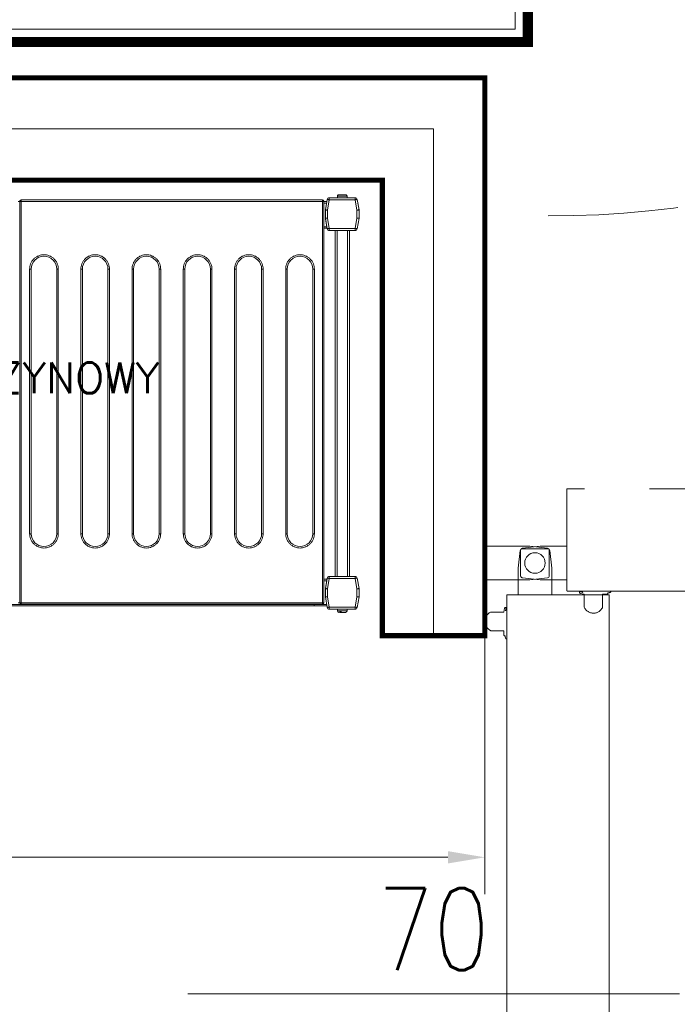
# Model space of a CAD drawing. Header units: millimetres. Extents: x -4835 to 23023, y -15404 to 3906.
# Tile 36 of 39: x -862 to -797, y 1384 to 1481. Entities that reach past the tile are written whole.
import ezdxf
from ezdxf.enums import TextEntityAlignment as Align

# ---------------------------------------------------------------- set-up
doc = ezdxf.new("R2010")
doc.units = ezdxf.units.MM
doc.linetypes.add('DASHED', pattern=[19.05, 12.7, -6.35])
doc.layers.get('0').update_dxf_attribs({"lineweight": 9})
doc.layers.add('-AGP1_wymiary', color=8, linetype='Continuous', lineweight=9)
doc.layers.add('Ślusarka_okienna', color=30, linetype='Continuous', lineweight=13)
doc.layers.add('Budowlane - Sciany Wew', color=7, linetype='Continuous')
doc.layers.add('Ściany', color=51, linetype='Continuous')
doc.styles.add('Arch-Dim', font='romans.shx', dxfattribs={"width": 0.75})
doc.styles.add('Incold_std', font='simplex.shx', dxfattribs={"width": 0.8})
doc.styles.add('RomanS', font='simplex.shx')
doc.linetypes.add('BATTING', pattern='A,0.0001,-0.1,[134,ltypeshp.shx,S=0.1,R=0,X=-0.1,Y=0],-0.2,[134,ltypeshp.shx,S=0.1,R=180,X=0.1,Y=0],-0.1', length=0.4001)
doc.dimstyles.new('Standard 50', dxfattribs={"dimscale": 20, "dimtxt": 0.18, "dimasz": 0.18, "dimexe": 0.18, "dimexo": 0.0625, "dimgap": 0.09, "dimtad": 1, "dimdec": 1, "dimzin": 0, "dimdsep": 46, "dimtxsty": 'Arch-Dim', "dimcen": 0.09, "dimclrd": 2, "dimclre": 2, "dimclrt": 1, "dimadec": 0, "dimazin": 0, "dimtfac": 1, "dimtdec": 1, "dimtofl": 0, "dimtmove": 0, "dimatfit": 3, "dimfxl": 1, "dimtolj": 1, "dimtzin": 0, "dimarcsym": 0})

# ---------------------------------------------------------------- blocks, each defined once
blk = doc.blocks.new('*U232')
at = {"linetype": 'DASHED'}
blk.add_arc((98, 7), 96, 0, 180, dxfattribs=at)
blk = doc.blocks.new('*U235')
at = {"linetype": 'DASHED'}
blk.add_arc((108, 7), 106, 90, 180, dxfattribs=at)
blk = doc.blocks.new('40GAZ_podklad_lewy')
at = {"layer": 'Budowlane - Sciany Wew', "color": 251, "linetype": 'Continuous', "lineweight": 20}
blk.add_lwpolyline([(794.935, -844.747), (794.935, -837.247), (484.489, -837.247), (484.489, -649.298), (790.589, -649.298), (790.589, -574.798), (783.089, -574.798), (783.089, -641.744), (657.965, -641.745), (657.965, -462.297), (783.089, -462.296), (783.089, -472.298), (790.589, -472.298), (790.589, -452.224)], dxfattribs=at)
at = {"layer": 'Ściany', "const_width": 1}
blk.add_lwpolyline([(796.185, -845.997), (796.185, -835.997), (485.739, -835.997), (485.739, -650.548), (791.839, -650.548), (791.839, -573.548), (781.839, -573.548), (781.839, -640.493), (659.215, -640.495), (659.215, -463.548), (781.839, -463.546), (781.839, -473.548), (791.839, -473.548), (791.839, -450.975)], dxfattribs=at)
at = {"layer": 'Ślusarka_okienna', "rotation": 270}
blk.add_blockref('*U232', (786.839, -473.548), dxfattribs=at)
at = {"layer": 'Ślusarka_okienna'}
blk.add_blockref('*U235', (796.185, -840.997), dxfattribs=at)
blk = doc.blocks.new('*D495')
at = {"layer": '-AGP1_wymiary', "color": 2, "lineweight": -2}
for p, q in [((40.75, 300), (79.749, 300)), ((76.149, 296.4), (76.149, 3.6)), ((40.75, 0), (79.749, 0))]:
    blk.add_line(p, q, dxfattribs=at)
at = {"layer": '-AGP1_wymiary', "color": 2}
for points in [[(76.749, 296.4), (75.549, 296.4), (76.149, 300)], [(75.549, 3.6), (76.749, 3.6), (76.149, 0)]]:
    blk.add_solid(points, dxfattribs=at)
at = {"layer": 'Defpoints', "color": 0}
for p in [(39.5, 300), (39.5, 0), (76.149, 0)]:
    blk.add_point(p, dxfattribs=at)
at = {"layer": '-AGP1_wymiary', "color": 1, "insert": (72.549, 150), "char_height": 3.6, "attachment_point": 5, "rotation": 90, "style": 'Arch-Dim'}
blk.add_mtext('\\A1;300.0', dxfattribs=at)
blk = doc.blocks.new('*U292')
at = {"lineweight": 15}
for p, q in [((72.833, -0.665), (72.683, -0.665)), ((72.833, -0.665), (72.833, -39.865)), ((72.983, -0.665), (72.833, -0.665)), ((72.983, -0.515), (72.983, -0.518)), ((102.383, -0.515), (72.983, -0.515)), ((72.983, -0.518), (72.983, -0.665)), ((102.383, -0.665), (72.983, -0.665)), ((72.983, -0.665), (72.983, -39.865)), ((102.383, -0.518), (102.383, -0.515)), ((102.383, -0.665), (102.383, -0.518)), ((102.533, -0.665), (102.383, -0.665)), ((102.383, -39.865), (102.383, -0.665)), ((102.533, -39.865), (102.533, -0.665)), ((102.533, -0.675), (102.829, -0.675)), ((102.533, -0.825), (102.802, -0.825)), ((102.866, -0.465), (102.686, -1.483)), ((103.063, -0.5), (102.883, -1.517)), ((103.063, -0.3), (103.063, -0.5)), ((105.587, -0.3), (103.063, -0.3)), ((105.587, -0.5), (103.063, -0.5)), ((103.85, -0.15), (103.85, -0.3)), ((104.8, -0.15), (103.85, -0.15)), ((103.857, -0.12), (103.853, -0.12)), ((104.797, -0.12), (104.793, -0.12)), ((104.8, -0.3), (104.8, -0.15)), ((105.587, -0.5), (105.587, -0.3)), ((105.766, -1.517), (105.587, -0.5)), ((105.963, -1.483), (105.784, -0.465)), ((105.784, -0.465), (105.966, -1.5)), ((102.683, -1.5), (102.686, -1.483)), ((102.683, -1.517), (102.683, -1.5)), ((102.883, -1.517), (102.683, -1.517)), ((102.683, -1.517), (102.683, -2.3)), ((102.883, -1.517), (102.883, -2.283)), ((105.766, -2.283), (105.766, -1.517)), ((105.966, -1.517), (105.766, -1.517)), ((105.966, -1.5), (105.966, -2.3)), ((105.966, -2.3), (105.966, -1.517)), ((102.683, -2.375), (102.683, -2.3)), ((102.683, -2.3), (102.866, -3.335)), ((102.815, -3.125), (102.683, -2.375)), ((102.883, -2.283), (103.063, -3.3)), ((105.587, -3.3), (105.766, -2.283)), ((105.784, -3.335), (105.966, -2.3)), ((105.966, -2.3), (105.784, -3.335)), ((102.533, -3.125), (102.815, -3.125)), ((102.533, -3.275), (102.842, -3.275)), ((103.063, -3.3), (105.587, -3.3)), ((103.063, -3.3), (103.063, -3.5)), ((103.063, -3.5), (105.587, -3.5)), ((103.625, -37.291), (103.625, -3.5)), ((103.825, -37.291), (103.825, -3.5)), ((104.825, -37.291), (104.825, -3.5)), ((105.025, -37.291), (105.025, -3.5)), ((105.587, -3.5), (105.587, -3.3)), ((102.866, -37.457), (102.686, -38.474)), ((103.063, -37.491), (102.883, -38.509)), ((103.063, -37.291), (103.063, -37.491)), ((105.587, -37.291), (103.063, -37.291)), ((105.587, -37.491), (103.063, -37.491)), ((105.587, -37.491), (105.587, -37.291)), ((105.766, -38.509), (105.587, -37.491)), ((105.963, -38.474), (105.784, -37.457)), ((102.533, -37.575), (102.842, -37.575)), ((102.533, -37.725), (102.815, -37.725)), ((102.683, -38.475), (102.815, -37.725)), ((102.683, -38.5), (102.683, -38.475)), ((102.683, -38.499), (102.683, -38.5)), ((102.683, -38.5), (102.683, -38.509)), ((102.683, -38.509), (102.683, -39.291)), ((102.883, -38.509), (102.683, -38.509)), ((102.683, -39.291), (102.866, -40.326)), ((102.683, -39.291), (102.683, -39.3)), ((102.683, -39.3), (102.866, -40.335)), ((102.883, -38.509), (102.883, -39.274)), ((102.883, -39.274), (103.063, -40.291)), ((105.587, -40.291), (105.766, -39.274)), ((105.766, -39.274), (105.766, -38.509)), ((105.966, -38.509), (105.766, -38.509)), ((105.784, -40.326), (105.966, -39.291)), ((105.784, -40.335), (105.966, -39.3)), ((105.966, -38.5), (105.966, -38.498)), ((105.966, -39.3), (105.966, -38.5)), ((105.966, -39.291), (105.966, -38.509)), ((101.583, -40.025), (4.383, -40.025)), ((101.583, -40.175), (4.383, -40.175)), ((72.683, -39.865), (72.833, -39.865)), ((72.833, -39.865), (72.983, -39.865)), ((72.983, -39.865), (102.383, -39.865)), ((72.983, -39.971), (72.983, -39.865)), ((72.983, -40.015), (72.983, -39.971)), ((72.983, -40.015), (102.383, -40.015)), ((101.583, -40.015), (101.583, -40.025)), ((101.583, -40.025), (101.583, -40.175)), ((101.583, -40.025), (102.811, -40.025)), ((101.583, -40.175), (102.837, -40.175)), ((102.383, -39.865), (102.533, -39.865)), ((102.383, -39.865), (102.383, -39.971)), ((102.383, -39.971), (102.383, -40.015)), ((103.063, -40.291), (105.587, -40.291)), ((103.063, -40.291), (103.063, -40.491)), ((105.587, -40.491), (105.587, -40.291)), ((103.063, -40.491), (105.587, -40.491)), ((103.063, -40.5), (105.587, -40.5)), ((103.85, -40.5), (103.85, -40.65)), ((103.85, -40.65), (104.8, -40.65)), ((104.091, -40.68), (104.201, -40.68)), ((104.241, -40.8), (104.147, -40.8)), ((104.8, -40.65), (104.8, -40.5))]:
    blk.add_line(p, q, dxfattribs=at)
at = {"color": 253, "lineweight": 15, "true_color": 0xa6a6a6}
for p, q in [((73.803, -33.115), (73.803, -7.265)), ((73.803, -7.265), (73.953, -7.265)), ((73.953, -33.115), (73.953, -7.265)), ((76.453, -7.265), (76.453, -33.115)), ((76.453, -7.265), (76.603, -7.265)), ((76.603, -7.265), (76.603, -33.115)), ((78.803, -33.115), (78.803, -7.265)), ((78.803, -7.265), (78.953, -7.265)), ((78.953, -33.115), (78.953, -7.265)), ((81.453, -7.265), (81.453, -33.115)), ((81.453, -7.265), (81.603, -7.265)), ((81.603, -7.265), (81.603, -33.115)), ((83.803, -33.115), (83.803, -7.265)), ((83.803, -7.265), (83.953, -7.265)), ((83.953, -33.115), (83.953, -7.265)), ((86.453, -7.265), (86.453, -33.115)), ((86.453, -7.265), (86.603, -7.265)), ((86.603, -7.265), (86.603, -33.115)), ((88.803, -33.115), (88.803, -7.265)), ((88.803, -7.265), (88.953, -7.265)), ((88.953, -33.115), (88.953, -7.265)), ((91.453, -7.265), (91.453, -33.115)), ((91.453, -7.265), (91.603, -7.265)), ((91.603, -7.265), (91.603, -33.115)), ((93.803, -33.115), (93.803, -7.265)), ((93.803, -7.265), (93.953, -7.265)), ((93.953, -33.115), (93.953, -7.265)), ((96.453, -7.265), (96.453, -33.115)), ((96.453, -7.265), (96.603, -7.265)), ((96.603, -7.265), (96.603, -33.115)), ((98.803, -33.115), (98.803, -7.265)), ((98.803, -7.265), (98.953, -7.265)), ((98.953, -33.115), (98.953, -7.265)), ((101.453, -7.265), (101.453, -33.115)), ((101.453, -7.265), (101.603, -7.265)), ((101.603, -7.265), (101.603, -33.115)), ((73.803, -33.115), (73.953, -33.115)), ((76.603, -33.115), (76.453, -33.115)), ((78.803, -33.115), (78.953, -33.115)), ((81.603, -33.115), (81.453, -33.115)), ((83.803, -33.115), (83.953, -33.115)), ((86.603, -33.115), (86.453, -33.115)), ((88.803, -33.115), (88.953, -33.115)), ((91.603, -33.115), (91.453, -33.115)), ((93.803, -33.115), (93.953, -33.115)), ((96.603, -33.115), (96.453, -33.115)), ((98.803, -33.115), (98.953, -33.115)), ((101.603, -33.115), (101.453, -33.115))]:
    blk.add_line(p, q, dxfattribs=at)
at = {"lineweight": 15, "flags": 128}
for points in [[(103.063, -0.5), (103.024, -0.493), (102.987, -0.487), (102.953, -0.481), (102.923, -0.475), (102.899, -0.471), (102.881, -0.468), (102.869, -0.466), (102.866, -0.465)], [(105.784, -0.465), (105.78, -0.466), (105.769, -0.468), (105.751, -0.471), (105.726, -0.475), (105.696, -0.481), (105.662, -0.487), (105.625, -0.493), (105.587, -0.5)], [(102.686, -1.483), (102.69, -1.483), (102.701, -1.485), (102.719, -1.489), (102.744, -1.493), (102.774, -1.498), (102.808, -1.504), (102.845, -1.511), (102.883, -1.517)], [(105.766, -1.517), (105.805, -1.511), (105.842, -1.504), (105.876, -1.498), (105.906, -1.493), (105.93, -1.489), (105.948, -1.485), (105.96, -1.483), (105.963, -1.483)], [(102.883, -2.283), (102.844, -2.286), (102.807, -2.289), (102.772, -2.292), (102.742, -2.295), (102.717, -2.297), (102.698, -2.299), (102.687, -2.3), (102.683, -2.3)], [(105.966, -2.3), (105.963, -2.3), (105.954, -2.299), (105.94, -2.298), (105.92, -2.296), (105.895, -2.294), (105.866, -2.291), (105.835, -2.288), (105.801, -2.286), (105.766, -2.283)], [(102.842, -3.275), (102.841, -3.272), (102.84, -3.264), (102.837, -3.25), (102.834, -3.231), (102.83, -3.208), (102.826, -3.182), (102.821, -3.154), (102.815, -3.125)], [(102.866, -3.335), (102.869, -3.334), (102.881, -3.332), (102.899, -3.329), (102.923, -3.325), (102.953, -3.319), (102.987, -3.313), (103.024, -3.307), (103.063, -3.3)], [(105.587, -3.3), (105.625, -3.307), (105.662, -3.313), (105.696, -3.319), (105.726, -3.325), (105.751, -3.329), (105.769, -3.332), (105.78, -3.334), (105.784, -3.335)], [(103.063, -37.491), (103.024, -37.484), (102.987, -37.478), (102.953, -37.472), (102.923, -37.467), (102.899, -37.462), (102.881, -37.459), (102.869, -37.457), (102.866, -37.457)], [(105.784, -37.457), (105.78, -37.457), (105.769, -37.459), (105.751, -37.462), (105.726, -37.467), (105.696, -37.472), (105.662, -37.478), (105.625, -37.484), (105.587, -37.491)], [(102.686, -38.474), (102.69, -38.475), (102.701, -38.477), (102.719, -38.48), (102.744, -38.484), (102.774, -38.489), (102.808, -38.495), (102.845, -38.502), (102.883, -38.509)], [(102.815, -37.725), (102.821, -37.696), (102.826, -37.668), (102.83, -37.642), (102.834, -37.619), (102.837, -37.6), (102.84, -37.586), (102.841, -37.578), (102.842, -37.575)], [(105.766, -38.509), (105.805, -38.502), (105.842, -38.495), (105.876, -38.489), (105.906, -38.484), (105.93, -38.48), (105.948, -38.477), (105.96, -38.475), (105.963, -38.474)], [(102.883, -39.274), (102.844, -39.277), (102.807, -39.28), (102.772, -39.283), (102.742, -39.286), (102.717, -39.288), (102.698, -39.29), (102.687, -39.291), (102.683, -39.291)], [(105.966, -39.291), (105.963, -39.291), (105.954, -39.29), (105.94, -39.289), (105.92, -39.287), (105.895, -39.285), (105.866, -39.283), (105.835, -39.28), (105.801, -39.277), (105.766, -39.274)], [(102.866, -40.326), (102.869, -40.325), (102.881, -40.323), (102.899, -40.32), (102.923, -40.316), (102.953, -40.311), (102.987, -40.305), (103.024, -40.298), (103.063, -40.291)], [(105.587, -40.291), (105.625, -40.298), (105.662, -40.305), (105.696, -40.311), (105.726, -40.316), (105.751, -40.32), (105.769, -40.323), (105.78, -40.325), (105.784, -40.326)]]:
    blk.add_lwpolyline(points, dxfattribs=at)
at = {"lineweight": 15}
for centre, radius, start, end in [((103.063, -0.5), 0.2, 90, 170), ((104, -0.15), 0.15, 168.46304, 180), ((104.65, -0.15), 0.15, 0, 11.53696), ((105.587, -0.5), 0.2, 10, 90), ((102.883, -1.517), 0.2, 170, 180), ((105.766, -1.517), 0.2, 0, 10), ((103.063, -3.3), 0.2, 190, 270), ((105.587, -3.3), 0.2, 270, 350), ((103.063, -37.491), 0.2, 90, 170), ((105.587, -37.491), 0.2, 10, 90), ((102.883, -38.509), 0.2, 170, 180), ((105.766, -38.509), 0.2, 0, 10), ((72.983, -39.865), 0.15, 180, 270), ((102.383, -39.865), 0.15, 270, 0), ((103.063, -40.291), 0.2, 190, 270), ((103.063, -40.3), 0.2, 190, 270), ((105.587, -40.291), 0.2, 270, 350), ((105.587, -40.3), 0.2, 270, 350), ((104, -40.65), 0.15, 180, 270), ((104.65, -40.65), 0.15, 270, 0)]:
    blk.add_arc(centre, radius, start, end, dxfattribs=at)
at = {"color": 253, "lineweight": 15, "true_color": 0xa6a6a6}
for centre, start, end in [((75.203, -7.265), 0, 180), ((80.203, -7.265), 0, 180), ((85.203, -7.265), 0, 180), ((90.203, -7.265), 0, 180), ((95.203, -7.265), 0, 180), ((100.203, -7.265), 0, 180), ((75.203, -33.115), 180, 0), ((80.203, -33.115), 180, 0), ((85.203, -33.115), 180, 0), ((90.203, -33.115), 180, 0), ((95.203, -33.115), 180, 0), ((100.203, -33.115), 180, 0)]:
    blk.add_arc(centre, 1.25, start, end, dxfattribs=at)
at = {"lineweight": 15}
for points, knots in [([(104.005, 0), (103.988, -0.002), (103.954, -0.005), (103.908, -0.031), (103.872, -0.07), (103.862, -0.103), (103.857, -0.12)], [0, 0, 0, 0, 0.250226, 0.500554, 0.748143, 1, 1, 1, 1]), ([(104.644, 0), (104.634, 0), (104.613, 0), (104.536, 0), (104.436, 0), (104.325, 0), (104.213, 0), (104.113, 0), (104.037, 0), (104.016, 0), (104.005, 0)], [0, 0, 0, 0, 0.121175, 0.25, 0.378822, 0.499997, 0.621178, 0.75, 0.878825, 1, 1, 1, 1]), ([(104.793, -0.12), (104.788, -0.104), (104.778, -0.072), (104.744, -0.033), (104.698, -0.006), (104.663, -0.002), (104.644, 0)], [0, 0, 0, 0, 0.243636, 0.487236, 0.731945, 1, 1, 1, 1]), ([(72.983, -0.518), (72.973, -0.519), (72.953, -0.521), (72.923, -0.53), (72.897, -0.545), (72.866, -0.57), (72.839, -0.61), (72.835, -0.648), (72.833, -0.667)], [0, 0, 0, 0, 0.130781, 0.260022, 0.38798, 0.514586, 0.761734, 1, 1, 1, 1]), ([(102.533, -0.667), (102.531, -0.648), (102.528, -0.61), (102.5, -0.57), (102.47, -0.545), (102.443, -0.53), (102.414, -0.521), (102.393, -0.519), (102.383, -0.518)], [0, 0, 0, 0, 0.238259, 0.485419, 0.612024, 0.73998, 0.86922, 1, 1, 1, 1]), ([(104.045, -40.8), (104.052, -40.8), (104.074, -40.8), (104.117, -40.8), (104.147, -40.8)], [0, 0, 0, 0, 0.311918, 1, 1, 1, 1]), ([(104.147, -40.8), (104.141, -40.798), (104.128, -40.795), (104.11, -40.769), (104.097, -40.73), (104.093, -40.697), (104.091, -40.68)], [0, 0, 0, 0, 0.250221, 0.50053, 0.748157, 1, 1, 1, 1]), ([(104.201, -40.68), (104.203, -40.696), (104.207, -40.728), (104.22, -40.767), (104.238, -40.794), (104.251, -40.798), (104.258, -40.8)], [0, 0, 0, 0, 0.243638, 0.487263, 0.731981, 1, 1, 1, 1]), ([(104.258, -40.8), (104.295, -40.8), (104.37, -40.8), (104.48, -40.8), (104.572, -40.8), (104.629, -40.8), (104.654, -40.8), (104.648, -40.8), (104.647, -40.8)], [0, 0, 0, 0, 0.188946, 0.389822, 0.590683, 0.779625, 0.968579, 1, 1, 1, 1])]:
    blk.add_open_spline(points, degree=3, knots=knots, dxfattribs=at)
at = {"color": 253, "lineweight": 15, "true_color": 0xa6a6a6}
for points, knots in [([(73.803, -7.265), (73.808, -7.18), (73.817, -7.004), (73.895, -6.743), (74.024, -6.492), (74.206, -6.268), (74.43, -6.086), (74.681, -5.956), (74.942, -5.881), (75.203, -5.857), (75.464, -5.881), (75.725, -5.956), (75.976, -6.086), (76.2, -6.268), (76.382, -6.492), (76.511, -6.743), (76.589, -7.004), (76.599, -7.18), (76.603, -7.265)], [0, 0, 0, 0, 0.058258, 0.120006, 0.184321, 0.25, 0.31568, 0.379995, 0.441741, 0.5, 0.558259, 0.620005, 0.68432, 0.75, 0.815679, 0.879994, 0.941742, 1, 1, 1, 1]), ([(78.803, -7.265), (78.808, -7.18), (78.817, -7.004), (78.895, -6.743), (79.024, -6.492), (79.206, -6.268), (79.43, -6.086), (79.681, -5.956), (79.942, -5.881), (80.203, -5.857), (80.464, -5.881), (80.725, -5.956), (80.976, -6.086), (81.2, -6.268), (81.382, -6.492), (81.511, -6.743), (81.589, -7.004), (81.599, -7.18), (81.603, -7.265)], [0, 0, 0, 0, 0.058258, 0.120006, 0.18432, 0.25, 0.31568, 0.379994, 0.441742, 0.5, 0.558257, 0.620005, 0.68432, 0.75, 0.81568, 0.879994, 0.941742, 1, 1, 1, 1]), ([(83.803, -7.265), (83.808, -7.18), (83.817, -7.004), (83.895, -6.743), (84.024, -6.492), (84.206, -6.268), (84.43, -6.086), (84.681, -5.956), (84.942, -5.881), (85.203, -5.857), (85.464, -5.881), (85.725, -5.956), (85.976, -6.086), (86.2, -6.268), (86.382, -6.492), (86.511, -6.743), (86.589, -7.004), (86.599, -7.18), (86.603, -7.265)], [0, 0, 0, 0, 0.058258, 0.120006, 0.18432, 0.25, 0.315679, 0.379994, 0.441742, 0.500001, 0.558258, 0.620006, 0.68432, 0.75, 0.81568, 0.879994, 0.941742, 1, 1, 1, 1]), ([(88.803, -7.265), (88.808, -7.18), (88.817, -7.004), (88.895, -6.743), (89.024, -6.492), (89.206, -6.268), (89.43, -6.086), (89.681, -5.956), (89.942, -5.881), (90.203, -5.857), (90.464, -5.881), (90.725, -5.956), (90.976, -6.086), (91.2, -6.268), (91.382, -6.492), (91.511, -6.743), (91.589, -7.004), (91.599, -7.18), (91.603, -7.265)], [0, 0, 0, 0, 0.058258, 0.120006, 0.18432, 0.25, 0.31568, 0.379994, 0.441742, 0.499999, 0.558258, 0.620006, 0.684321, 0.75, 0.81568, 0.879994, 0.941742, 1, 1, 1, 1]), ([(93.803, -7.265), (93.808, -7.18), (93.817, -7.004), (93.895, -6.743), (94.024, -6.492), (94.206, -6.268), (94.43, -6.086), (94.681, -5.956), (94.942, -5.881), (95.203, -5.857), (95.464, -5.881), (95.725, -5.956), (95.976, -6.086), (96.2, -6.268), (96.382, -6.492), (96.511, -6.743), (96.589, -7.004), (96.599, -7.18), (96.603, -7.265)], [0, 0, 0, 0, 0.058258, 0.120006, 0.18432, 0.25, 0.31568, 0.379995, 0.441743, 0.5, 0.558258, 0.620006, 0.68432, 0.75, 0.81568, 0.879994, 0.941742, 1, 1, 1, 1]), ([(98.803, -7.265), (98.808, -7.18), (98.817, -7.004), (98.895, -6.743), (99.024, -6.492), (99.206, -6.268), (99.43, -6.086), (99.681, -5.956), (99.942, -5.881), (100.203, -5.857), (100.464, -5.881), (100.725, -5.956), (100.976, -6.086), (101.2, -6.268), (101.382, -6.492), (101.511, -6.743), (101.589, -7.004), (101.599, -7.18), (101.603, -7.265)], [0, 0, 0, 0, 0.058258, 0.120006, 0.184321, 0.25, 0.31568, 0.379995, 0.441741, 0.5, 0.558259, 0.620005, 0.68432, 0.75, 0.815679, 0.879994, 0.941742, 1, 1, 1, 1]), ([(76.603, -33.115), (76.599, -33.2), (76.589, -33.376), (76.511, -33.637), (76.382, -33.888), (76.2, -34.112), (75.976, -34.294), (75.725, -34.424), (75.464, -34.499), (75.203, -34.523), (74.942, -34.499), (74.681, -34.424), (74.43, -34.294), (74.206, -34.112), (74.024, -33.888), (73.895, -33.637), (73.817, -33.376), (73.808, -33.2), (73.803, -33.115)], [0, 0, 0, 0, 0.058258, 0.120005, 0.184321, 0.25, 0.31568, 0.379995, 0.441742, 0.5, 0.558258, 0.620005, 0.68432, 0.75, 0.815679, 0.879995, 0.941742, 1, 1, 1, 1]), ([(81.603, -33.115), (81.599, -33.2), (81.589, -33.376), (81.511, -33.637), (81.382, -33.888), (81.2, -34.112), (80.976, -34.294), (80.725, -34.424), (80.464, -34.499), (80.203, -34.523), (79.942, -34.499), (79.681, -34.424), (79.43, -34.294), (79.206, -34.112), (79.024, -33.888), (78.895, -33.637), (78.817, -33.376), (78.808, -33.2), (78.803, -33.115)], [0, 0, 0, 0, 0.058258, 0.120006, 0.18432, 0.25, 0.31568, 0.379995, 0.441743, 0.5, 0.558258, 0.620006, 0.68432, 0.75, 0.81568, 0.879995, 0.941742, 1, 1, 1, 1]), ([(86.603, -33.115), (86.599, -33.2), (86.589, -33.376), (86.511, -33.637), (86.382, -33.888), (86.2, -34.112), (85.976, -34.294), (85.725, -34.424), (85.464, -34.499), (85.203, -34.523), (84.942, -34.499), (84.681, -34.424), (84.43, -34.294), (84.206, -34.112), (84.024, -33.888), (83.895, -33.637), (83.817, -33.376), (83.808, -33.2), (83.803, -33.115)], [0, 0, 0, 0, 0.058258, 0.120006, 0.18432, 0.25, 0.315679, 0.379994, 0.441742, 0.499999, 0.558258, 0.620006, 0.684321, 0.75, 0.81568, 0.879995, 0.941742, 1, 1, 1, 1]), ([(91.603, -33.115), (91.599, -33.2), (91.589, -33.376), (91.511, -33.637), (91.382, -33.888), (91.2, -34.112), (90.976, -34.294), (90.725, -34.424), (90.464, -34.499), (90.203, -34.523), (89.942, -34.499), (89.681, -34.424), (89.43, -34.294), (89.206, -34.112), (89.024, -33.888), (88.895, -33.637), (88.817, -33.376), (88.808, -33.2), (88.803, -33.115)], [0, 0, 0, 0, 0.058258, 0.120005, 0.18432, 0.25, 0.315679, 0.379994, 0.441742, 0.500001, 0.558258, 0.620006, 0.684321, 0.75, 0.81568, 0.879994, 0.941742, 1, 1, 1, 1]), ([(96.603, -33.115), (96.599, -33.2), (96.589, -33.376), (96.511, -33.637), (96.382, -33.888), (96.2, -34.112), (95.976, -34.294), (95.725, -34.424), (95.464, -34.499), (95.203, -34.523), (94.942, -34.499), (94.681, -34.424), (94.43, -34.294), (94.206, -34.112), (94.024, -33.888), (93.895, -33.637), (93.817, -33.376), (93.808, -33.2), (93.803, -33.115)], [0, 0, 0, 0, 0.058258, 0.120005, 0.18432, 0.25, 0.31568, 0.379994, 0.441742, 0.5, 0.558257, 0.620005, 0.68432, 0.75, 0.81568, 0.879994, 0.941742, 1, 1, 1, 1]), ([(101.603, -33.115), (101.599, -33.2), (101.589, -33.376), (101.511, -33.637), (101.382, -33.888), (101.2, -34.112), (100.976, -34.294), (100.725, -34.424), (100.464, -34.499), (100.203, -34.523), (99.942, -34.499), (99.681, -34.424), (99.43, -34.294), (99.206, -34.112), (99.024, -33.888), (98.895, -33.637), (98.817, -33.376), (98.808, -33.2), (98.803, -33.115)], [0, 0, 0, 0, 0.058258, 0.120005, 0.184321, 0.25, 0.31568, 0.379995, 0.441742, 0.5, 0.558258, 0.620005, 0.68432, 0.75, 0.815679, 0.879995, 0.941742, 1, 1, 1, 1])]:
    blk.add_open_spline(points, degree=3, knots=knots, dxfattribs=at)
at = {"color": 7, "insert": (53, -20.4), "char_height": 3, "width": 106, "attachment_point": 5, "style": 'RomanS'}
blk.add_mtext('REGAŁ CHŁODNICZY MAGAZYNOWY\\P1060x408mm', dxfattribs=at)
blk = doc.blocks.new('*U38')
at = {"color": 254, "linetype": 'DASHED', "true_color": 0xcfcfcf, "transparency": 33554684}
blk.add_arc((67.1, 9.9), 71.123, 88.54918, 181.39771, dxfattribs=at)
blk = doc.blocks.new('*U40')
blk.add_line((35, 24), (35, -24))
at = {"color": 254, "linetype": 'DASHED', "true_color": 0xcfcfcf, "transparency": 33554684}
for points in [[(-4.429, 13, 0.414214), (-4.349, 13.08), (-4.349, 90.92, 0.414214), (-4.429, 91), (-14.274, 91, 0.414814), (-14.349, 90.926), (-14.349, 13.086, 0.414814), (-14.274, 13), (-4.429, 13)], [(-4.149, 17.01), (-4.199, 17.01), (-4.199, 17.11, 0.175422), (-4.268, 17.303, 0.244753), (-4.286, 17.31), (-4.324, 17.31, 0.414214), (-4.349, 17.285), (-4.349, 14.535, 0.414214), (-4.324, 14.51), (-4.286, 14.51, 0.200685), (-4.268, 14.517), (-4.233, 14.569), (-4.302, 14.254), (-4.254, 14.243, 0.414214), (-4.134, 14.319), (-4.049, 14.71), (-2.77, 14.71, 0.649069), (-2.799, 16.51), (-4.049, 16.51), (-4.049, 16.91, 0.414214), (-4.149, 17.01)]]:
    blk.add_lwpolyline(points, format="xyb", dxfattribs=at)
at = {"transparency": 33554684}
for points in [[(-4, 7.229, 0.414214), (-3.92, 7.149), (73.92, 7.149, 0.414214), (74, 7.229), (74, 17.074, 0.414814), (73.926, 17.149), (-3.914, 17.149, 0.414814), (-4, 17.074), (-4, 7.229)], [(0.01, 6.949), (0.01, 6.999), (0.11, 6.999, 0.175422), (0.303, 7.068, 0.244753), (0.31, 7.086), (0.31, 7.124, 0.414214), (0.285, 7.149), (-2.465, 7.149, 0.414214), (-2.49, 7.124), (-2.49, 7.086, 0.200685), (-2.483, 7.068), (-2.431, 7.033), (-2.746, 7.102), (-2.757, 7.054, 0.414214), (-2.681, 6.934), (-2.29, 6.849), (-2.29, 5.57, 0.649069), (-0.49, 5.599), (-0.49, 6.849), (-0.09, 6.849, 0.414214), (0.01, 6.949)]]:
    blk.add_lwpolyline(points, format="xyb", dxfattribs=at)
at = {"color": 254, "linetype": 'DASHED', "true_color": 0xcfcfcf, "transparency": 33554684}
blk.add_lwpolyline([(-5.45, 13), (-5.45, 10.417), (-5.659, 8.676, -0.379651), (-5.857, 8.5), (-8.343, 8.5, -0.379651), (-8.541, 8.676), (-8.75, 10.417), (-8.75, 13)], format="xyb", close=True, dxfattribs=at)
at = {"transparency": 33554684}
for points in [[(-4, 8.25), (-6.583, 8.25), (-8.324, 8.459, -0.379651), (-8.5, 8.657), (-8.5, 11.143, -0.379651), (-8.324, 11.341), (-6.583, 11.55), (-4, 11.55)], [(-8.75, 5), (-8.75, 9.383), (-8.541, 11.124, -0.379651), (-8.343, 11.3), (-5.857, 11.3, -0.379651), (-5.659, 11.124), (-5.45, 9.383), (-5.45, 5)]]:
    blk.add_lwpolyline(points, format="xyb", close=True, dxfattribs=at)
blk.add_lwpolyline([(0, 5), (0, -5)], dxfattribs=at)
blk.add_circle((-7.1, 9.9), 1, dxfattribs=at)
at = {"color": 254, "linetype": 'DASHED', "true_color": 0xcfcfcf, "transparency": 33554684}
blk.add_arc((-7.1, 9.9), 81.125, 358.46303, 91.42531, dxfattribs=at)
at = {"insert": (24.663, -24), "char_height": 8, "width": 48, "attachment_point": 1, "rotation": 90, "style": 'Incold_std'}
blk.add_mtext('\\pxqc;70\\P200', dxfattribs=at)
blk = doc.blocks.new('*U493')
at = {"const_width": 0.5}
blk.add_lwpolyline([(124.5, 290), (124.5, 300), (180, 300), (180, 0), (0, 0), (0, 300), (54.5, 300), (54.5, 290), (10, 290), (10, 10), (170, 10), (170, 290)], close=True, dxfattribs=at)
at = {"color": 253, "linetype": 'BATTING', "ltscale": 12, "true_color": 0xadadad}
blk.add_lwpolyline([(54.5, 295), (5, 295), (5, 5), (175, 5), (175, 295), (124.5, 295)], dxfattribs=at)
at = {"layer": '-AGP1_wymiary'}
dim = blk.add_linear_dim(base=(76.149, 0), p1=(39.5, 300), p2=(39.5, 0), angle=90, dimstyle='Standard 50', override={"dimfxl": 50, "dimfxlon": 1}, dxfattribs=at)
dim.commit()
dim.dimension.update_dxf_attribs({"geometry": '*D495', "text_midpoint": (72.549, 150)})
blk = doc.blocks.new('C')
at = {"color": 6}
blk.add_blockref('40GAZ_podklad_lewy', (14978.113, 9594.994), dxfattribs=at)
at = {"rotation": 270}
for name, p in [('*U493', (15465.75, 8940.945)), ('*U40', (15760.75, 8886.445)), ('*U38', (15640.75, 8883.491))]:
    blk.add_blockref(name, p, dxfattribs=at)
at = {"linetype": 'Continuous', "lineweight": 25}
blk.add_blockref('*U292', (15647.506, 8929.526), dxfattribs=at)
at = {"style": 'RomanS'}
for tag, p in [('NABIAŁ/WODA', (15408.981, 8677.116)), ('PIWO', (15267.093, 8677.754)), ('NAP.KOLOR/SOKI', (15343.118, 8676.924)), ('ART.SPOŻ/PIECZYWO', (15532.08, 8676.664)), ('PIWO', (15207.951, 8676.645)), ('NAP.FUNKCJO', (15477.314, 8560.333)), ('WODA', (15287.586, 8558.33)), ('NAP.FUNKCJO', (15590.485, 8190.216))]:
    blk.add_attdef(tag, text='', height=5, dxfattribs=at).set_placement(p, align=Align.TOP_CENTER)
for tag, p in [('HIGIENA/SEZON', (15061.418, 8584.208)), ('NAP.KOLOR', (15247.469, 8484.932)), ('CIASTKA', (15515.918, 8480.98)), ('PIWO', (15326.45, 8485.009)), ('SOKI', (15435.425, 8482.473)), ('CHIPSY/SŁONE', (15435.107, 8413.607)), ('SŁODYCZE', (15516.207, 8415.789)), ('NAP.KOLOR', (15248.057, 8414.457)), ('PIWO', (15326.035, 8419.432))]:
    blk.add_attdef(tag, text='', height=5, rotation=90, dxfattribs=at).set_placement(p, align=Align.TOP_CENTER)

msp = doc.modelspace()

# ---------------------------------------------------------------- block references
msp.add_blockref('C', (-16582.0281, -7466.0778))

doc.saveas('drawing.dxf')
